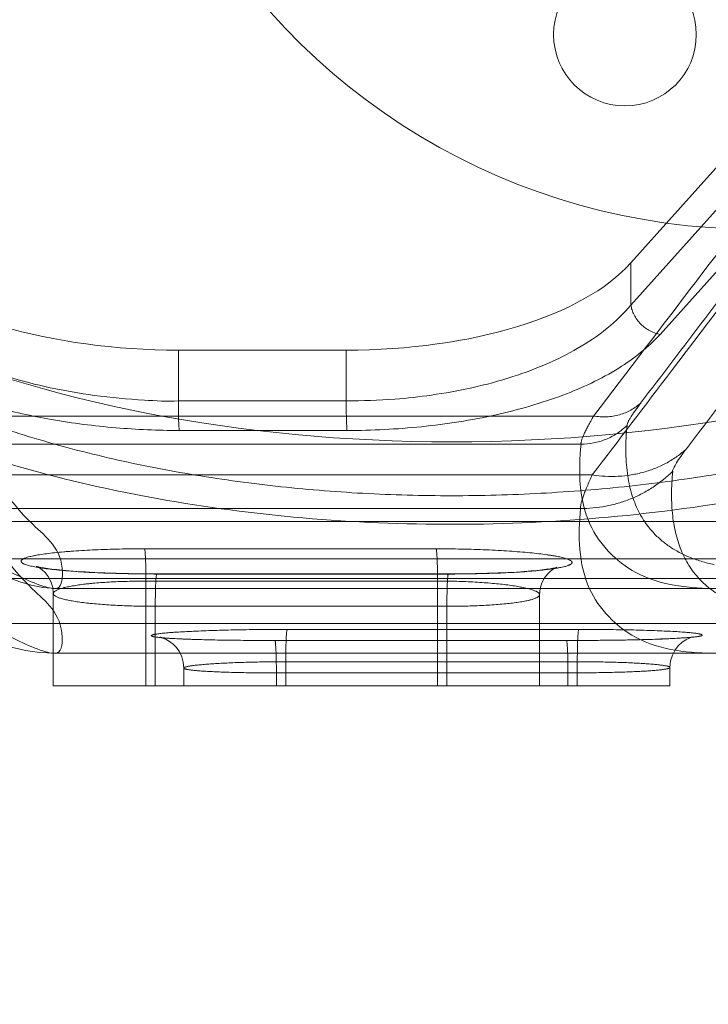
# Model space of a CAD drawing. Header units: millimetres. Extents: x 6756 to 17105, y -3613 to 3705.
# Tile 49 of 65: x 13662 to 13769, y 663 to 815. Entities that reach past the tile are written whole.
import ezdxf

# ---------------------------------------------------------------- set-up
doc = ezdxf.new("R2010")
doc.units = ezdxf.units.MM
doc.header["$PDSIZE"] = -5
doc.layers.get('0').update_dxf_attribs({"lineweight": 35})
for name, color, linetype, lineweight in [('尺寸线层', 3, 'Continuous', 18), ('粗实线层', 7, 'Continuous', 35), ('细实线层', 7, 'Continuous', 18)]:
    doc.layers.add(name, color=color, linetype=linetype, lineweight=lineweight)
doc.styles.add('标准', font='txt', dxfattribs={"width": 0.667})
doc.dimstyles.new('标准', dxfattribs={"dimscale": 15, "dimtxt": 3.5, "dimasz": 4, "dimexe": 2, "dimexo": 0, "dimtad": 1, "dimdsep": 46, "dimtxsty": '标准', "dimblk": '_CAXARROW', "dimcen": 0, "dimdle": 6, "dimazin": 2, "dimtfac": 0.707107, "dimtdec": 3, "dimtmove": 2, "dimatfit": 3, "dimfxl": 1, "dimfrac": 2, "dimtolj": 1, "dimarcsym": 1})

# ---------------------------------------------------------------- blocks, each defined once
blk = doc.blocks.new('324356')
at = {"layer": '细实线层'}
for p, q in [((-199.09, -285.19), (-166.84, -249.21)), ((-199.09, -291.7), (-166.84, -255.71)), ((-162.31, -260.24), (-194.56, -296.23)), ((-199.09, -291.7), (-199.09, -285.19)), ((-268.84, -298.66), (-242.97, -298.66)), ((-268.84, -306.5), (-268.84, -298.66)), ((-242.97, -298.66), (-242.97, -306.5)), ((-242.97, -306.5), (-268.84, -306.5)), ((-304.9, -308.83), (-204.83, -308.83)), ((-268.71, -311.04), (-242.83, -311.04)), ((-206.79, -313.15), (-301.5, -313.15)), ((-205.03, -317.9), (-305.1, -317.9)), ((-206.84, -323.07), (-301.58, -323.07)), ((-152.02, -325.06), (-303.59, -325.06)), ((-229.1, -329.29), (-274.05, -329.29)), ((-298.43, -330.84), (-159.17, -330.84)), ((-303.37, -333.89), (-151.8, -333.89)), ((-227.21, -333.16), (-272.16, -333.16)), ((-272.14, -333.18), (-227.19, -333.18)), ((-185.62, -335.41), (-287.8, -335.41)), ((-273.83, -334.27), (-228.88, -334.27)), ((-273.83, -350.41), (-273.83, -334.27)), ((-228.88, -334.27), (-228.88, -350.41)), ((-288.11, -336.19), (-288.11, -350.41)), ((-213.17, -336.37), (-213.17, -350.41)), ((-227.45, -338.16), (-272.4, -338.16)), ((-272.4, -338.16), (-272.4, -350.41)), ((-227.45, -350.41), (-227.45, -338.16)), ((-298.41, -340.82), (-159.14, -340.82)), ((-252.06, -341.72), (-207.11, -341.72)), ((-209.02, -343.43), (-253.97, -343.43)), ((-209.02, -343.43), (-253.96, -343.43)), ((-185.62, -345.41), (-287.79, -345.41)), ((-268.01, -347.68), (-268.01, -350.41)), ((-207.34, -346.71), (-252.29, -346.71)), ((-252.29, -346.71), (-252.29, -350.41)), ((-207.34, -350.41), (-207.34, -346.71)), ((-193.06, -347.59), (-193.06, -350.41)), ((-253.73, -348.43), (-208.78, -348.43)), ((-253.73, -350.41), (-253.73, -348.43)), ((-208.78, -348.43), (-208.78, -350.41)), ((-288.11, -350.41), (-193.06, -350.41))]:
    blk.add_line(p, q, dxfattribs=at)
for points in [[(-303.4, -329.55), (-301.01, -330.87), (-298.83, -332.01), (-296.84, -332.97), (-294.99, -333.77), (-293.25, -334.41), (-291.54, -334.92), (-289.75, -335.27), (-287.79, -335.41)], [(-272.16, -333.16), (-274.41, -333.15), (-276.5, -333.11), (-278.41, -333.07), (-280.17, -333), (-281.76, -332.93), (-283.2, -332.85), (-284.5, -332.77), (-285.65, -332.68), (-286.68, -332.59), (-287.58, -332.5), (-288.36, -332.41), (-289.03, -332.32), (-289.59, -332.23), (-290.04, -332.15), (-290.39, -332.08), (-290.62, -332.02), (-290.73, -331.99), (-290.71, -332), (-290.54, -332.07), (-290.23, -332.24), (-289.83, -332.53), (-289.38, -332.95), (-288.91, -333.54), (-288.49, -334.32), (-288.21, -335.25), (-288.12, -336.18)], [(-213.17, -336.37), (-213.07, -335.42), (-212.81, -334.55), (-212.41, -333.79), (-211.94, -333.18), (-211.47, -332.73), (-211.06, -332.43), (-210.75, -332.26), (-210.55, -332.17), (-210.49, -332.14), (-210.57, -332.17), (-210.77, -332.21), (-211.09, -332.28), (-211.53, -332.36), (-212.09, -332.44), (-212.76, -332.53), (-213.55, -332.62), (-214.47, -332.7), (-215.52, -332.79), (-216.71, -332.87), (-218.05, -332.94), (-219.54, -333.01), (-221.2, -333.07), (-223.02, -333.12), (-225.03, -333.15), (-227.21, -333.16)], [(-308.35, -338.24), (-306.44, -339.3), (-304.62, -340.28), (-302.87, -341.17), (-301.18, -341.98), (-299.52, -342.72), (-297.86, -343.38), (-296.17, -343.98), (-294.37, -344.51), (-292.42, -344.96), (-290.24, -345.28), (-287.79, -345.41)], [(-253.96, -343.43), (-255.58, -343.43), (-257.1, -343.42), (-258.54, -343.41), (-259.87, -343.39), (-261.12, -343.38), (-262.28, -343.36), (-263.36, -343.34), (-264.35, -343.32), (-265.27, -343.29), (-266.12, -343.27), (-266.9, -343.24), (-267.61, -343.21), (-268.25, -343.19), (-268.83, -343.16), (-269.36, -343.13), (-269.82, -343.1), (-270.24, -343.08), (-270.6, -343.05), (-270.91, -343.02), (-271.17, -343), (-271.38, -342.97), (-271.53, -342.96), (-271.61, -342.94), (-271.62, -342.94), (-271.55, -342.96), (-271.39, -343), (-271.1, -343.1), (-270.7, -343.28), (-270.19, -343.57), (-269.66, -343.98), (-269.14, -344.52), (-268.68, -345.18), (-268.32, -345.93), (-268.09, -346.77), (-268.01, -347.68)], [(-193.06, -347.59), (-192.96, -346.59), (-192.67, -345.67), (-192.24, -344.87), (-191.72, -344.21), (-191.16, -343.7), (-190.62, -343.33), (-190.16, -343.1), (-189.83, -342.97), (-189.61, -342.9), (-189.5, -342.87), (-189.47, -342.87), (-189.53, -342.88), (-189.66, -342.9), (-189.86, -342.92), (-190.12, -342.95), (-190.44, -342.98), (-190.82, -343.01), (-191.26, -343.04), (-191.77, -343.07), (-192.33, -343.1), (-192.97, -343.14), (-193.67, -343.17), (-194.45, -343.2), (-195.31, -343.23), (-196.25, -343.26), (-197.27, -343.29), (-198.39, -343.32), (-199.6, -343.34), (-200.9, -343.37), (-202.32, -343.39), (-203.83, -343.4), (-205.45, -343.42), (-207.18, -343.43), (-209.02, -343.43)]]:
    blk.add_lwpolyline(points, dxfattribs=at)
blk.add_circle((-200, -250), 11, dxfattribs=at)
for centre, radius, start, end in [((-180, -180), 100, 208.0034, 270), ((11085.54, -8876.29), 14158.55, 142.590685, 142.788922)]:
    blk.add_arc(centre, radius, start, end, dxfattribs=at)
for centre, major_axis, ratio, start_param, end_param in [((-220, -238.35), (139.98, 4.96), 0.530621, 3.285997, 6.005381), ((-271.24, -275.34), (50, -1.43), 0.465477, 3.639087, 4.773551), ((-245.36, -275.34), (50, -1.43), 0.465477, 4.773551, 5.908015)]:
    blk.add_ellipse(centre, major_axis=major_axis, ratio=ratio, start_param=start_param, end_param=end_param, dxfattribs=at)
for points, knots in [([(-80.16, -244.01), (-80.27, -245.28), (-80.61, -247.82), (-81.44, -251.6), (-82.62, -255.37), (-84.12, -259.1), (-85.95, -262.8), (-88.11, -266.45), (-90.58, -270.05), (-93.36, -273.58), (-96.45, -277.04), (-99.84, -280.42), (-103.51, -283.71), (-107.47, -286.9), (-111.69, -290), (-116.18, -292.98), (-120.91, -295.84), (-125.88, -298.58), (-131.08, -301.19), (-136.49, -303.65), (-142.11, -305.98), (-147.91, -308.16), (-153.88, -310.18), (-160.01, -312.04), (-166.29, -313.74), (-172.7, -315.27), (-179.22, -316.63), (-185.83, -317.82), (-192.53, -318.83), (-201.57, -319.93), (-212.97, -320.86), (-224.41, -321.17), (-233.55, -321.04), (-240.37, -320.77), (-247.13, -320.3), (-253.84, -319.66), (-260.46, -318.83), (-266.99, -317.82), (-273.4, -316.64), (-279.68, -315.28), (-285.82, -313.75), (-291.8, -312.05), (-297.61, -310.18), (-303.24, -308.16), (-308.66, -305.99), (-313.87, -303.66), (-318.85, -301.19), (-323.6, -298.58), (-328.09, -295.85), (-332.33, -292.98), (-336.3, -290), (-339.99, -286.91), (-343.39, -283.71), (-346.49, -280.42), (-349.29, -277.04), (-351.78, -273.57), (-353.95, -270.04), (-355.8, -266.44), (-357.32, -262.78), (-358.51, -259.08), (-359.36, -255.34), (-359.88, -251.57), (-360.06, -247.79), (-359.95, -245.27), (-359.84, -244.01)], [0, 0, 0, 0, 575.978465, 1159.376301, 1753.04346, 2359.574339, 2981.287395, 3620.190918, 4277.993688, 4956.071069, 5655.506934, 6377.071255, 7121.277394, 7888.374621, 8678.399513, 9491.155367, 10326.267911, 11183.161836, 12061.118298, 12959.264057, 13876.612873, 14812.043441, 15764.342031, 16732.18187, 17714.164477, 18708.812532, 19714.595815, 20729.917757, 21753.142591, 22782.58826, 24853.107026, 26927.823033, 27962.489612, 28992.988116, 30017.605356, 31034.663195, 32042.512604, 33039.550983, 34024.220487, 34995.039518, 35950.588039, 36889.54164, 37810.653358, 38712.787064, 39594.907401, 40456.129585, 41295.695362, 42113.022134, 42907.680764, 43679.443351, 44428.274106, 45154.391415, 45858.245865, 46540.57625, 47202.389979, 47845.008141, 48470.052483, 49079.480421, 49675.546517, 50260.804909, 50838.047864, 51410.265975, 51980.578556, 52552.155373, 52552.155373, 52552.155373, 52552.155373]), ([(-162.47, -253.36), (-166.02, -257.98), (-180.17, -276.44), (-194.28, -294.94), (-204.83, -308.83)], [0, 0, 0, 0, 384.985341, 1538.197391, 1538.197391, 1538.197391, 1538.197391]), ([(-205.03, -317.9), (-200.97, -312.55), (-184.68, -291.13), (-168.33, -269.77), (-156.03, -253.77)], [0, 0, 0, 0, 415.91372, 1665.811013, 1665.811013, 1665.811013, 1665.811013]), ([(-79.72, -264.58), (-82.09, -269.39), (-88.71, -278.79), (-102.04, -290.88), (-118.7, -301.53), (-138.12, -310.41), (-159.58, -317.27), (-182.24, -322.13), (-205.56, -325.01), (-229.1, -325.86), (-252.22, -324.62), (-274.42, -321.46), (-295.33, -316.46), (-314.6, -309.63), (-331.56, -300.93), (-345.73, -290.53), (-356.66, -278.6), (-361.48, -269.3), (-362.96, -264.58)], [0, 0, 0, 0, 692.58752, 1464.024445, 2310.940082, 3235.527324, 4214.131407, 5213.285204, 6223.342352, 7244.607995, 8249.856238, 9208.973287, 10136.69911, 11020.058408, 11842.530028, 12589.219577, 13277.629186, 13916.592388, 13916.592388, 13916.592388, 13916.592388]), ([(-197.58, -306.81), (-194.28, -302.48), (-187.69, -293.81), (-177.78, -280.82), (-171.16, -272.17), (-167.85, -267.84)], [0, 0, 0, 0, 741.840312, 1483.606373, 2226.541649, 2226.541649, 2226.541649, 2226.541649]), ([(-315.49, -291.7), (-313.72, -293.45), (-309.79, -296.47), (-302.9, -300.1), (-295.79, -302.71), (-288.58, -304.54), (-281.52, -305.78), (-274.92, -306.34), (-270.58, -306.57), (-268.84, -306.5)], [0, 0, 0, 0, 850.893554, 1675.851793, 2655.866673, 3430.42993, 4215.88366, 5099.29911, 5694.477477, 5694.477477, 5694.477477, 5694.477477]), ([(-242.97, -306.5), (-240.47, -306.46), (-236.07, -306.35), (-229.6, -305.62), (-223.51, -304.53), (-217.47, -302.91), (-212.03, -300.87), (-207.12, -298.42), (-202.76, -295.51), (-200.16, -293.02), (-199.09, -291.7)], [0, 0, 0, 0, 921.014105, 1614.088712, 2390.588014, 3193.553298, 3910.578048, 4523.353257, 5205.810302, 5832.979903, 5832.979903, 5832.979903, 5832.979903]), ([(-194.56, -296.23), (-194.82, -296.18), (-195.35, -296.05), (-196.13, -295.71), (-196.88, -295.25), (-197.56, -294.66), (-198.14, -293.98), (-198.6, -293.24), (-198.92, -292.48), (-199.05, -291.95), (-199.09, -291.7)], [0, 0, 0, 0, 627.730912, 1297.628482, 1998.391621, 2714.57412, 3428.478684, 4122.783008, 4783.062662, 5399.418143, 5399.418143, 5399.418143, 5399.418143]), ([(-268.71, -311.04), (-271.97, -311.04), (-278.57, -310.75), (-288.18, -309.55), (-297.45, -307.51), (-305.94, -304.71), (-313.63, -301.12), (-318.04, -297.95), (-320.02, -296.23)], [0, 0, 0, 0, 887.322124, 1794.129243, 2631.571856, 3465.925247, 4220.781137, 4932.797412, 4932.797412, 4932.797412, 4932.797412]), ([(-194.56, -296.23), (-196.43, -298.25), (-201.17, -301.97), (-209.85, -305.98), (-220.11, -308.92), (-231.29, -310.65), (-239, -311.05), (-242.83, -311.04)], [0, 0, 0, 0, 592.515627, 1281.434029, 2052.691673, 2889.048172, 3715.718649, 3715.718649, 3715.718649, 3715.718649]), ([(-268.71, -311.04), (-268.72, -310.93), (-268.74, -310.68), (-268.76, -310.25), (-268.79, -309.75), (-268.81, -309.17), (-268.82, -308.54), (-268.84, -307.64), (-268.84, -306.96), (-268.84, -306.5)], [0, 0, 0, 0, 389.805857, 886.902477, 1485.44486, 2170.053899, 2921.518639, 3714.883909, 5324.985081, 5324.985081, 5324.985081, 5324.985081]), ([(-242.97, -306.5), (-242.97, -306.96), (-242.97, -307.64), (-242.95, -308.54), (-242.93, -309.17), (-242.91, -309.75), (-242.89, -310.25), (-242.86, -310.68), (-242.84, -310.93), (-242.83, -311.04)], [0, 0, 0, 0, 1554.995765, 2321.208261, 3046.954263, 3708.132688, 4286.190072, 4766.273654, 5142.738481, 5142.738481, 5142.738481, 5142.738481]), ([(-197.57, -306.82), (-197.8, -307.02), (-198.28, -307.41), (-199.07, -307.91), (-199.93, -308.33), (-200.86, -308.64), (-201.83, -308.85), (-202.82, -308.95), (-203.83, -308.95), (-204.5, -308.88), (-204.83, -308.83)], [0, 0, 0, 0, 659.534096, 1336.030855, 2028.317921, 2734.084561, 3450.494531, 4173.807344, 4899.613769, 5623.313781, 5623.313781, 5623.313781, 5623.313781]), ([(-199.68, -310.27), (-199.68, -310.23), (-199.66, -310.16), (-199.63, -310.03), (-199.58, -309.89), (-199.51, -309.74), (-199.43, -309.57), (-199.29, -309.32), (-199.08, -308.96), (-198.78, -308.5), (-198.43, -307.99), (-198.02, -307.42), (-197.73, -307.02), (-197.57, -306.82)], [0, 0, 0, 0, 200.353056, 437.25194, 711.263478, 1022.163153, 1369.456333, 1753.059832, 2628.719096, 3647.511735, 4806.797524, 6103.453456, 7534.074559, 7534.074559, 7534.074559, 7534.074559]), ([(-204.83, -308.83), (-204.98, -309.09), (-205.26, -309.58), (-205.65, -310.29), (-205.99, -310.94), (-206.27, -311.52), (-206.46, -311.96), (-206.58, -312.27), (-206.66, -312.49), (-206.71, -312.68), (-206.76, -312.85), (-206.78, -313.01), (-206.79, -313.1), (-206.79, -313.15)], [0, 0, 0, 0, 1429.592926, 2728.803462, 3894.372727, 4923.333623, 5813.210006, 6205.491362, 6562.530307, 6884.246905, 7170.114382, 7419.828469, 7633.772711, 7633.772711, 7633.772711, 7633.772711]), ([(-199.68, -310.27), (-200.14, -310.72), (-200.91, -311.34), (-202.04, -312.01), (-202.94, -312.43), (-203.88, -312.76), (-205.16, -313.06), (-206.14, -313.15), (-206.79, -313.15)], [0, 0, 0, 0, 1078.471692, 1628.273221, 2181.165713, 2734.399107, 3285.199776, 4367.402053, 4367.402053, 4367.402053, 4367.402053]), ([(-199.68, -310.27), (-199.74, -310.93), (-199.84, -312.21), (-199.88, -314.1), (-199.82, -315.89), (-199.65, -317.6), (-199.38, -319.21), (-199, -320.73), (-198.51, -322.17), (-198.11, -323.07), (-197.89, -323.51)], [0, 0, 0, 0, 845.169236, 1649.300732, 2414.763658, 3144.325519, 3841.204248, 4509.113941, 5152.240573, 5775.069859, 5775.069859, 5775.069859, 5775.069859]), ([(-287.78, -335.41), (-286.88, -335.41), (-286.04, -329.77), (-293.61, -324.35), (-297.97, -317.16), (-301.5, -313.15)], [0, 0, 0, 0, 265.556819, 1125.287655, 2704.574454, 2704.574454, 2704.574454, 2704.574454]), ([(-206.77, -313.15), (-207.17, -317.27), (-207.09, -325.38), (-198.1, -334.67), (-189.94, -335.41), (-185.63, -335.41)], [0, 0, 0, 0, 860.956209, 1570.191126, 2466.162385, 2466.162385, 2466.162385, 2466.162385]), ([(-190.52, -313.86), (-190.96, -314.28), (-191.92, -315.05), (-193.51, -316.05), (-195.24, -316.88), (-197.1, -317.51), (-199.03, -317.93), (-201.03, -318.14), (-203.03, -318.13), (-204.37, -318), (-205.03, -317.9)], [0, 0, 0, 0, 676.066756, 1369.530492, 2079.190186, 2802.676739, 3537.082102, 4278.570051, 5022.618132, 5764.507874, 5764.507874, 5764.507874, 5764.507874]), ([(-190.52, -313.86), (-190.82, -314.25), (-191.33, -314.96), (-192.05, -315.98), (-192.39, -316.74), (-192.69, -317.2), (-192.66, -317.34)], [0, 0, 0, 0, 1093.843739, 1965.543069, 2729.757033, 3050.411678, 3050.411678, 3050.411678, 3050.411678]), ([(-206.85, -323.07), (-205.55, -323.08), (-203.58, -322.91), (-201.03, -322.29), (-199.15, -321.64), (-197.34, -320.8), (-195.09, -319.47), (-193.55, -318.23), (-192.63, -317.32)], [0, 0, 0, 0, 1116.808441, 1685.221355, 2256.145971, 2826.721241, 3394.110271, 4507.096431, 4507.096431, 4507.096431, 4507.096431]), ([(-192.63, -317.32), (-192.69, -317.93), (-192.78, -319.13), (-192.83, -320.89), (-192.79, -322.58), (-192.66, -324.18), (-192.44, -325.7), (-192.13, -327.15), (-191.73, -328.51), (-191.23, -329.8), (-190.65, -331.01), (-189.97, -332.14), (-189.2, -333.19), (-188.34, -334.16), (-187.39, -335.05), (-186.35, -335.85), (-185.21, -336.58), (-184.41, -337.01), (-184, -337.21)], [0, 0, 0, 0, 913.104131, 1784.386822, 2616.086801, 3410.769736, 4171.367989, 4901.216539, 5604.079572, 6284.160583, 6946.086834, 7594.864403, 8235.808259, 8874.431683, 9516.310444, 10166.939276, 10831.598545, 11515.246125, 11515.246125, 11515.246125, 11515.246125]), ([(-206.85, -323.07), (-206.85, -323.02), (-206.85, -322.9), (-206.83, -322.72), (-206.8, -322.51), (-206.75, -322.28), (-206.69, -322.03), (-206.58, -321.64), (-206.4, -321.12), (-206.14, -320.42), (-205.82, -319.65), (-205.45, -318.8), (-205.17, -318.21), (-205.03, -317.9)], [0, 0, 0, 0, 227.525536, 490.506013, 789.482387, 1124.434619, 1495.072031, 1901.140192, 2818.021613, 3871.883587, 5060.79485, 6382.930383, 7836.189017, 7836.189017, 7836.189017, 7836.189017]), ([(-301.58, -323.07), (-298.05, -327.11), (-293.64, -334.33), (-286.13, -339.72), (-286.89, -345.41), (-287.79, -345.41)], [0, 0, 0, 0, 1635.121038, 2526.328398, 2800.088248, 2800.088248, 2800.088248, 2800.088248]), ([(-185.63, -345.41), (-189.96, -345.41), (-198.14, -344.67), (-207.15, -335.34), (-207.24, -327.21), (-206.84, -323.07)], [0, 0, 0, 0, 919.172675, 1647.295097, 2531.285452, 2531.285452, 2531.285452, 2531.285452]), ([(-197.89, -323.51), (-197.63, -324.03), (-197.04, -325.05), (-195.98, -326.45), (-194.76, -327.7), (-193.37, -328.81), (-191.82, -329.77), (-190.11, -330.59), (-188.23, -331.26), (-186.91, -331.6), (-186.23, -331.74)], [0, 0, 0, 0, 712.106227, 1412.124253, 2111.006528, 2819.710466, 3548.704489, 4307.573478, 5104.783387, 5947.605846, 5947.605846, 5947.605846, 5947.605846]), ([(-272.14, -333.18), (-272.8, -333.18), (-274.11, -333.17), (-276.69, -333.14), (-279.22, -333.07), (-281.67, -332.97), (-283.4, -332.88), (-285.02, -332.77), (-286.53, -332.65), (-287.91, -332.52), (-288.97, -332.39), (-289.74, -332.28), (-290.26, -332.21), (-290.74, -332.12), (-291.18, -332.04), (-291.58, -331.95), (-291.93, -331.86), (-292.23, -331.78), (-292.49, -331.69), (-292.68, -331.61), (-292.8, -331.54), (-292.88, -331.49), (-292.95, -331.45), (-293, -331.4), (-293.04, -331.35), (-293.07, -331.3), (-293.09, -331.26), (-293.09, -331.21), (-293.09, -331.16), (-293.07, -331.11), (-293.04, -331.06), (-292.99, -331.01), (-292.94, -330.97), (-292.87, -330.92), (-292.79, -330.87), (-292.7, -330.82), (-292.6, -330.78), (-292.44, -330.71), (-292.21, -330.63), (-291.9, -330.54), (-291.55, -330.46), (-291.23, -330.39), (-290.95, -330.33), (-290.64, -330.27), (-290.04, -330.17), (-289.1, -330.03), (-287.86, -329.89), (-286.73, -329.78), (-285.76, -329.7), (-284.14, -329.58), (-282.15, -329.47), (-279.79, -329.38), (-277.26, -329.31), (-275.34, -329.29), (-274.05, -329.29)], [0, 0, 0, 0, 1995.159066, 3971.256261, 7791.606434, 9628.174638, 11367.146901, 13003.467415, 14536.558592, 15935.194928, 17187.25123, 17756.9019, 18288.694256, 18781.985623, 19233.482801, 19640.056221, 20001.801179, 20319.732935, 20595.081393, 20828.958785, 20930.339897, 21021.362982, 21102.270703, 21173.73033, 21236.737098, 21292.674937, 21343.435432, 21391.477546, 21439.698377, 21490.992562, 21547.811948, 21612.00049, 21684.864445, 21767.316218, 21859.954326, 21963.010804, 22076.551042, 22200.561853, 22479.970776, 22801.880813, 23166.862502, 23575.48538, 23796.363456, 24028.549426, 24525.972136, 25634.427017, 26890.313164, 28294.329552, 29050.581216, 29833.196551, 33215.73076, 35054.880675, 36946.588964, 40854.506621, 40854.506621, 40854.506621, 40854.506621]), ([(-273.83, -334.27), (-273.83, -333.98), (-273.84, -333.4), (-273.84, -332.68), (-273.86, -332.11), (-273.87, -331.69), (-273.88, -331.3), (-273.9, -330.83), (-273.92, -330.4), (-273.95, -330.02), (-273.96, -329.79), (-273.98, -329.61), (-274, -329.47), (-274.02, -329.38), (-274.04, -329.32), (-274.04, -329.3), (-274.05, -329.29)], [0, 0, 0, 0, 1867.225313, 3768.593156, 4702.909667, 5608.741802, 6472.166829, 7279.612931, 8682.423019, 9264.312259, 9758.378275, 10160.063849, 10470.822288, 10694.153202, 10774.770852, 10835.888414, 10835.888414, 10835.888414, 10835.888414]), ([(-229.1, -329.29), (-228.44, -329.29), (-227.12, -329.3), (-224.54, -329.34), (-222.01, -329.42), (-219.57, -329.53), (-217.84, -329.64), (-216.22, -329.76), (-214.71, -329.89), (-213.33, -330.04), (-212.27, -330.17), (-211.5, -330.29), (-210.98, -330.37), (-210.49, -330.46), (-210.05, -330.55), (-209.66, -330.64), (-209.31, -330.73), (-209.01, -330.82), (-208.75, -330.91), (-208.56, -331), (-208.43, -331.06), (-208.36, -331.11), (-208.29, -331.16), (-208.24, -331.21), (-208.2, -331.25), (-208.17, -331.3), (-208.15, -331.35), (-208.14, -331.4), (-208.15, -331.45), (-208.17, -331.49), (-208.2, -331.54), (-208.24, -331.59), (-208.3, -331.64), (-208.36, -331.68), (-208.44, -331.73), (-208.53, -331.77), (-208.64, -331.82), (-208.8, -331.88), (-209.02, -331.96), (-209.33, -332.04), (-209.68, -332.12), (-210, -332.19), (-210.28, -332.24), (-210.51, -332.28), (-210.75, -332.32), (-211.27, -332.4), (-212.13, -332.52), (-213.37, -332.65), (-214.76, -332.77), (-216.85, -332.92), (-219.09, -333.03), (-221.44, -333.1), (-223.97, -333.16), (-225.89, -333.18), (-227.19, -333.18)], [0, 0, 0, 0, 1843.361342, 3668.99431, 7198.650469, 8895.560833, 10502.330454, 12014.472813, 13431.49684, 14724.575252, 15882.53866, 16409.558749, 16901.69322, 17358.351878, 17776.479968, 18153.169473, 18488.494288, 18783.375443, 19038.925247, 19256.13508, 19350.339007, 19434.941676, 19510.152032, 19576.565793, 19635.074681, 19686.922126, 19733.81775, 19778.006204, 19822.166621, 19869.009552, 19920.850385, 19979.436094, 20046.003476, 20121.414292, 20206.233405, 20300.684256, 20404.833935, 20518.675257, 20775.423287, 21071.536587, 21407.550049, 21783.999642, 21987.576202, 22201.62954, 22426.177272, 22660.324994, 23682.665142, 24842.17098, 26138.699002, 27559.941634, 30684.678249, 32383.840125, 34131.562448, 37742.14232, 37742.14232, 37742.14232, 37742.14232]), ([(-229.1, -329.29), (-229.1, -329.3), (-229.09, -329.32), (-229.07, -329.38), (-229.06, -329.47), (-229.04, -329.61), (-229.02, -329.79), (-229, -330.02), (-228.97, -330.4), (-228.95, -330.83), (-228.93, -331.3), (-228.92, -331.69), (-228.91, -332.11), (-228.9, -332.68), (-228.89, -333.4), (-228.88, -333.98), (-228.88, -334.27)], [0, 0, 0, 0, 58.162596, 134.882469, 347.415567, 643.149286, 1025.413969, 1495.592661, 2049.348474, 3384.334927, 4152.742296, 4974.422093, 5836.458668, 6725.602427, 8535.042338, 10311.990327, 10311.990327, 10311.990327, 10311.990327]), ([(-298.43, -330.84), (-296.88, -331.73), (-294.18, -333.21), (-290.66, -334.79), (-288.6, -335.41), (-287.8, -335.41)], [0, 0, 0, 0, 1260.492049, 2167.855756, 2737.600332, 2737.600332, 2737.600332, 2737.600332]), ([(-272.14, -333.18), (-272.14, -333.18), (-272.14, -333.17), (-272.15, -333.16), (-272.15, -333.16), (-272.16, -333.16), (-272.17, -333.16), (-272.18, -333.17), (-272.18, -333.18), (-272.19, -333.2), (-272.2, -333.22), (-272.21, -333.26), (-272.22, -333.32), (-272.24, -333.43), (-272.26, -333.6), (-272.28, -333.84), (-272.3, -334.14), (-272.32, -334.41), (-272.33, -334.66), (-272.34, -334.94), (-272.35, -335.3), (-272.37, -335.76), (-272.38, -336.39), (-272.39, -337.2), (-272.4, -337.84), (-272.4, -338.16)], [0, 0, 0, 0, 36.845241, 66.409138, 89.870256, 109.902114, 156.293346, 190.22792, 233.277029, 286.264889, 349.72415, 509.573685, 715.436633, 969.438198, 1625.58482, 2473.018135, 3502.120506, 4703.06586, 5364.436031, 6062.339859, 7551.928347, 9139.894649, 10793.137888, 14171.938476, 17471.559778, 17471.559778, 17471.559778, 17471.559778]), ([(-227.45, -338.16), (-227.45, -337.84), (-227.45, -337.2), (-227.43, -336.39), (-227.42, -335.76), (-227.41, -335.3), (-227.39, -334.94), (-227.38, -334.66), (-227.37, -334.41), (-227.35, -334.14), (-227.33, -333.84), (-227.31, -333.6), (-227.29, -333.43), (-227.27, -333.32), (-227.26, -333.26), (-227.25, -333.22), (-227.24, -333.2), (-227.23, -333.18), (-227.23, -333.17), (-227.22, -333.16), (-227.21, -333.16), (-227.2, -333.16), (-227.2, -333.16), (-227.19, -333.17), (-227.19, -333.18), (-227.19, -333.18)], [0, 0, 0, 0, 3180.182819, 6436.679066, 8030.079009, 9560.56492, 10996.234076, 11668.875562, 12306.305817, 13463.780009, 14455.631495, 15272.389867, 15904.785623, 16149.592955, 16348.004157, 16502.067514, 16563.229695, 16614.29951, 16655.790317, 16688.496521, 16733.208476, 16752.515223, 16775.127098, 16803.620843, 16839.132364, 16839.132364, 16839.132364, 16839.132364]), ([(-273.83, -334.27), (-274.8, -334.27), (-276.25, -334.29), (-278.14, -334.35), (-279.91, -334.44), (-281.4, -334.55), (-282.62, -334.67), (-283.35, -334.75), (-284.19, -334.86), (-285.12, -335.01), (-285.83, -335.14), (-286.28, -335.25), (-286.51, -335.3), (-286.72, -335.36), (-286.96, -335.43), (-287.23, -335.52), (-287.46, -335.61), (-287.65, -335.7), (-287.79, -335.78), (-287.89, -335.85), (-287.97, -335.91), (-288.04, -335.98), (-288.09, -336.07), (-288.11, -336.14), (-288.12, -336.18), (-288.11, -336.23), (-288.1, -336.26), (-288.1, -336.28)], [0, 0, 0, 0, 3872.649331, 5747.693746, 7571.149796, 10927.106092, 11704.286029, 12455.660733, 13851.937847, 15103.093863, 16210.359787, 16708.767663, 16941.891836, 17164.025552, 17576.182153, 17946.233565, 18275.019936, 18563.538625, 18812.966955, 18923.267184, 19024.131419, 19199.817809, 19346.212948, 19412.283537, 19476.066013, 19539.778023, 19605.622605, 19605.622605, 19605.622605, 19605.622605]), ([(-213.18, -336.28), (-213.2, -336.25), (-213.24, -336.18), (-213.33, -336.08), (-213.46, -335.99), (-213.62, -335.89), (-213.81, -335.8), (-214.04, -335.7), (-214.3, -335.61), (-214.6, -335.52), (-214.93, -335.43), (-215.29, -335.35), (-215.68, -335.26), (-216.26, -335.15), (-217.06, -335.01), (-218.09, -334.86), (-219.22, -334.73), (-220.44, -334.61), (-221.73, -334.51), (-223.57, -334.39), (-225.47, -334.31), (-227.4, -334.27), (-228.39, -334.27), (-228.88, -334.27)], [0, 0, 0, 0, 103.747655, 228.024002, 378.51819, 556.437432, 762.183875, 996.912816, 1261.772351, 1557.685647, 1884.858859, 2241.123692, 2624.177174, 3033.640567, 3931.468218, 4932.113778, 6027.190473, 7194.640022, 8434.265806, 9742.746002, 12462.998701, 13869.565711, 15289.66337, 15289.66337, 15289.66337, 15289.66337]), ([(-288.1, -336.28), (-288.09, -336.31), (-288.04, -336.38), (-287.95, -336.48), (-287.83, -336.57), (-287.67, -336.66), (-287.47, -336.75), (-287.24, -336.84), (-286.98, -336.93), (-286.68, -337.02), (-286.35, -337.1), (-285.99, -337.18), (-285.6, -337.26), (-285.02, -337.37), (-284.23, -337.49), (-283.19, -337.63), (-282.06, -337.75), (-280.84, -337.85), (-279.55, -337.95), (-277.71, -338.05), (-275.82, -338.12), (-273.88, -338.15), (-272.89, -338.16), (-272.4, -338.16)], [0, 0, 0, 0, 110.739669, 242.908269, 403.518469, 593.464347, 813.261764, 1064.205719, 1347.565323, 1664.356898, 2014.821269, 2396.650537, 2807.386794, 3246.62302, 4210.229653, 5284.778837, 6461.236133, 7715.871888, 9048.429269, 10455.172158, 13380.182934, 14892.808035, 16419.916484, 16419.916484, 16419.916484, 16419.916484]), ([(-227.45, -338.16), (-226.48, -338.16), (-225.04, -338.14), (-223.14, -338.08), (-221.37, -338.01), (-219.69, -337.9), (-218.13, -337.75), (-217.09, -337.63), (-216.16, -337.5), (-215.45, -337.37), (-215, -337.28), (-214.77, -337.22), (-214.56, -337.17), (-214.32, -337.1), (-214.05, -337.02), (-213.82, -336.93), (-213.63, -336.85), (-213.49, -336.77), (-213.39, -336.7), (-213.32, -336.65), (-213.24, -336.57), (-213.19, -336.49), (-213.17, -336.42), (-213.16, -336.37), (-213.17, -336.33), (-213.18, -336.29), (-213.18, -336.28)], [0, 0, 0, 0, 3521.980349, 5227.094852, 6885.187564, 9936.043798, 11324.998111, 12593.358822, 13729.399389, 14733.460079, 15185.199091, 15396.407616, 15597.583912, 15970.620262, 16305.222968, 16602.172064, 16862.390705, 17086.98063, 17186.158972, 17276.767061, 17434.073345, 17565.157151, 17624.447064, 17681.843096, 17739.373946, 17799.03451, 17799.03451, 17799.03451, 17799.03451]), ([(-287.79, -345.41), (-288.6, -345.41), (-290.65, -344.79), (-294.16, -343.2), (-296.86, -341.71), (-298.41, -340.82)], [0, 0, 0, 0, 574.795018, 1491.997019, 2767.335842, 2767.335842, 2767.335842, 2767.335842]), ([(-252.06, -341.72), (-253.37, -341.72), (-255.95, -341.73), (-259.14, -341.77), (-261.58, -341.83), (-263.3, -341.88), (-264.93, -341.93), (-266.44, -342), (-267.82, -342.07), (-268.88, -342.13), (-269.65, -342.18), (-270.18, -342.22), (-270.66, -342.26), (-271.1, -342.3), (-271.5, -342.34), (-271.85, -342.38), (-272.15, -342.43), (-272.38, -342.46), (-272.53, -342.49), (-272.64, -342.51), (-272.71, -342.53), (-272.77, -342.55), (-272.82, -342.56), (-272.87, -342.58), (-272.91, -342.59), (-272.95, -342.61), (-272.97, -342.62), (-272.98, -342.63), (-272.99, -342.64), (-273, -342.65), (-273.01, -342.66), (-273.02, -342.68), (-273.01, -342.7), (-273, -342.71), (-272.99, -342.73), (-272.96, -342.75), (-272.92, -342.77), (-272.86, -342.79), (-272.81, -342.8), (-272.76, -342.82), (-272.72, -342.83), (-272.67, -342.84), (-272.63, -342.85), (-272.58, -342.86), (-272.5, -342.87), (-272.36, -342.89), (-272.13, -342.93), (-271.82, -342.96), (-271.47, -343), (-271.07, -343.03), (-270.63, -343.07), (-269.96, -343.11), (-269.02, -343.16), (-267.77, -343.22), (-266.39, -343.27), (-264.3, -343.33), (-262.06, -343.37), (-259.71, -343.4), (-257.18, -343.43), (-255.27, -343.43), (-253.97, -343.43)], [0, 0, 0, 0, 4460.787997, 8752.559261, 10815.954362, 12769.984671, 14608.374212, 16330.168105, 17900.210937, 19304.226332, 19942.083278, 20536.661452, 21087.06543, 21589.502052, 22040.310043, 22439.233896, 22786.895716, 23083.969081, 23213.72945, 23330.874139, 23435.222907, 23482.502116, 23526.46093, 23604.36541, 23669.208777, 23696.897252, 23721.543081, 23743.269578, 23762.247493, 23778.719529, 23793.03754, 23817.352433, 23841.946413, 23856.57917, 23873.462909, 23915.193602, 23968.797367, 24035.032092, 24114.322745, 24158.945549, 24206.87285, 24258.073551, 24312.513941, 24370.163655, 24431.011989, 24562.274551, 24862.84106, 25213.721368, 25614.747411, 26067.325282, 26572.102564, 27125.160282, 28362.29378, 29770.429965, 31346.268036, 33073.625704, 36873.21383, 38939.393224, 41064.210356, 45453.929456, 45453.929456, 45453.929456, 45453.929456]), ([(-252.06, -341.72), (-252.07, -341.72), (-252.07, -341.73), (-252.08, -341.76), (-252.09, -341.8), (-252.1, -341.84), (-252.12, -341.9), (-252.13, -342), (-252.15, -342.15), (-252.17, -342.37), (-252.2, -342.74), (-252.22, -343.17), (-252.24, -343.65), (-252.25, -344.06), (-252.26, -344.48), (-252.28, -345.07), (-252.29, -345.82), (-252.29, -346.41), (-252.29, -346.71)], [0, 0, 0, 0, 45.82217, 113.324892, 204.654052, 321.201465, 464.061806, 633.991313, 1057.65262, 1595.245794, 2241.790006, 3833.484555, 4762.795163, 5762.756594, 6816.187979, 7905.419007, 10124.641023, 12300.817142, 12300.817142, 12300.817142, 12300.817142]), ([(-209.02, -343.43), (-207.71, -343.43), (-205.13, -343.42), (-201.95, -343.39), (-199.5, -343.35), (-197.78, -343.31), (-196.16, -343.27), (-194.65, -343.22), (-193.27, -343.16), (-192.21, -343.11), (-191.43, -343.06), (-190.91, -343.03), (-190.42, -343), (-189.98, -342.96), (-189.59, -342.92), (-189.24, -342.89), (-188.93, -342.85), (-188.71, -342.81), (-188.55, -342.79), (-188.45, -342.77), (-188.37, -342.75), (-188.32, -342.73), (-188.27, -342.72), (-188.22, -342.7), (-188.17, -342.69), (-188.14, -342.67), (-188.12, -342.66), (-188.1, -342.65), (-188.09, -342.64), (-188.07, -342.62), (-188.07, -342.6), (-188.07, -342.57), (-188.1, -342.55), (-188.13, -342.53), (-188.17, -342.51), (-188.23, -342.49), (-188.28, -342.47), (-188.33, -342.46), (-188.37, -342.45), (-188.41, -342.44), (-188.46, -342.43), (-188.51, -342.42), (-188.58, -342.4), (-188.73, -342.38), (-188.95, -342.34), (-189.26, -342.3), (-189.62, -342.26), (-189.94, -342.23), (-190.22, -342.2), (-190.53, -342.17), (-191.13, -342.13), (-192.07, -342.06), (-193.31, -342), (-194.7, -341.93), (-196.79, -341.86), (-199.02, -341.8), (-201.38, -341.76), (-203.9, -341.73), (-205.82, -341.72), (-207.11, -341.72)], [0, 0, 0, 0, 4137.602631, 8118.389571, 10032.224422, 11844.606813, 13549.621823, 15146.362145, 16602.20903, 17903.902176, 18495.182118, 19046.272161, 19556.339639, 20021.871546, 20439.479257, 20808.932056, 21130.814164, 21405.760001, 21525.816254, 21634.17253, 21730.66426, 21774.37285, 21815.004835, 21886.994578, 21946.896165, 21972.471727, 21995.238849, 22015.316232, 22032.868319, 22061.3309, 22084.104898, 22107.345407, 22136.981607, 22176.186267, 22226.386282, 22288.28333, 22362.272932, 22403.878633, 22448.546208, 22496.247612, 22546.952362, 22600.632357, 22657.274766, 22779.404329, 23058.832453, 23385.042963, 23757.973975, 24177.948138, 24405.725024, 24645.538076, 25160.061729, 26309.1127, 27614.940155, 29076.913584, 30679.364861, 34203.835543, 36120.320761, 38091.193345, 42162.820122, 42162.820122, 42162.820122, 42162.820122]), ([(-207.34, -346.71), (-207.34, -346.41), (-207.34, -345.82), (-207.33, -345.07), (-207.32, -344.48), (-207.3, -344.06), (-207.29, -343.65), (-207.27, -343.17), (-207.25, -342.74), (-207.22, -342.37), (-207.2, -342.15), (-207.18, -342), (-207.17, -341.9), (-207.16, -341.84), (-207.15, -341.8), (-207.14, -341.76), (-207.13, -341.73), (-207.12, -341.72), (-207.11, -341.72)], [0, 0, 0, 0, 2124.416666, 4290.855164, 5354.179298, 6382.55523, 7358.73294, 8265.940212, 9819.776822, 10450.94319, 10975.749892, 11389.334574, 11555.22238, 11694.684854, 11808.460276, 11897.61724, 11963.514463, 12008.246788, 12008.246788, 12008.246788, 12008.246788]), ([(-253.73, -348.43), (-253.73, -348.12), (-253.73, -347.49), (-253.74, -346.71), (-253.75, -346.09), (-253.77, -345.65), (-253.78, -345.23), (-253.8, -344.84), (-253.82, -344.5), (-253.84, -344.2), (-253.86, -343.95), (-253.88, -343.77), (-253.89, -343.65), (-253.9, -343.59), (-253.92, -343.53), (-253.93, -343.49), (-253.94, -343.46), (-253.95, -343.44), (-253.95, -343.44), (-253.96, -343.43), (-253.96, -343.43), (-253.97, -343.43), (-253.97, -343.43), (-253.97, -343.43)], [0, 0, 0, 0, 2977.606312, 6021.633259, 7512.869992, 8949.156801, 10302.92616, 11547.493805, 12659.261408, 13626.017455, 14438.442919, 15087.346178, 15348.102131, 15567.105112, 15745.776271, 15885.683797, 15988.790994, 16027.517707, 16058.458775, 16082.641338, 16101.917721, 16119.450968, 16139.002392, 16139.002392, 16139.002392, 16139.002392]), ([(-209.02, -343.43), (-209.02, -343.43), (-209.02, -343.43), (-209.02, -343.43), (-209.02, -343.43)], [0, 0, 0, 0, 515.987634, 1867.168661, 1867.168661, 1867.168661, 1867.168661]), ([(-209.02, -343.43), (-209.01, -343.43), (-209, -343.44), (-208.99, -343.46), (-208.98, -343.49), (-208.97, -343.53), (-208.96, -343.59), (-208.94, -343.65), (-208.93, -343.77), (-208.91, -343.95), (-208.89, -344.2), (-208.87, -344.5), (-208.85, -344.84), (-208.83, -345.23), (-208.82, -345.65), (-208.8, -346.09), (-208.79, -346.71), (-208.78, -347.49), (-208.78, -348.12), (-208.78, -348.43)], [0, 0, 0, 0, 56.56257, 106.266715, 173.270586, 283.152448, 423.478843, 595.48141, 800.2763, 1309.917852, 1947.987953, 2707.267613, 3580.437778, 4557.907667, 5621.143421, 6749.187523, 7920.388752, 10311.134824, 12649.71509, 12649.71509, 12649.71509, 12649.71509]), ([(-253.73, -348.43), (-254.69, -348.43), (-256.13, -348.42), (-258.03, -348.4), (-259.79, -348.37), (-261.47, -348.32), (-263.04, -348.26), (-264.08, -348.21), (-265.01, -348.16), (-265.71, -348.11), (-266.22, -348.06), (-266.55, -348.03), (-266.85, -347.99), (-267.11, -347.96), (-267.34, -347.92), (-267.51, -347.89), (-267.63, -347.86), (-267.7, -347.84), (-267.75, -347.83), (-267.78, -347.82), (-267.81, -347.81), (-267.85, -347.8), (-267.89, -347.78), (-267.93, -347.76), (-267.96, -347.74), (-267.99, -347.72), (-268, -347.7), (-268.01, -347.68), (-268, -347.66), (-268, -347.64), (-267.99, -347.64)], [0, 0, 0, 0, 4448.946668, 6602.467206, 8696.615578, 12547.93596, 14299.069949, 15896.864739, 17324.990921, 18580.221616, 19141.65622, 19654.330566, 20114.306542, 20522.294744, 20879.797767, 21186.763462, 21321.199629, 21442.894904, 21498.96, 21551.809748, 21601.417343, 21647.760239, 21730.875371, 21801.20403, 21859.389762, 21906.525512, 21944.60458, 21977.248161, 22009.865291, 22047.815121, 22047.815121, 22047.815121, 22047.815121]), ([(-267.99, -347.64), (-267.98, -347.63), (-267.97, -347.61), (-267.94, -347.59), (-267.9, -347.57), (-267.85, -347.55), (-267.79, -347.53), (-267.72, -347.51), (-267.64, -347.49), (-267.53, -347.46), (-267.36, -347.42), (-267.13, -347.38), (-266.87, -347.34), (-266.57, -347.3), (-266.24, -347.25), (-265.88, -347.21), (-265.48, -347.18), (-264.9, -347.12), (-264.11, -347.06), (-263.07, -346.99), (-261.94, -346.93), (-260.72, -346.87), (-259.43, -346.82), (-257.59, -346.77), (-255.21, -346.72), (-253.27, -346.71), (-252.29, -346.71)], [0, 0, 0, 0, 35.943737, 80.176373, 133.590884, 196.747038, 270.407616, 354.131011, 447.710708, 551.043589, 786.841516, 1062.009465, 1377.167292, 1732.865237, 2128.943888, 2562.54787, 3030.711556, 3532.751208, 4637.312619, 5871.958666, 7225.527633, 8670.438181, 10205.986604, 11827.276967, 15199.054514, 18703.294379, 18703.294379, 18703.294379, 18703.294379]), ([(-193.08, -347.64), (-193.08, -347.64), (-193.1, -347.66), (-193.13, -347.68), (-193.17, -347.7), (-193.22, -347.72), (-193.28, -347.74), (-193.34, -347.76), (-193.42, -347.78), (-193.54, -347.81), (-193.71, -347.84), (-193.94, -347.88), (-194.2, -347.92), (-194.5, -347.96), (-194.83, -347.99), (-195.19, -348.03), (-195.58, -348.06), (-196.16, -348.11), (-196.96, -348.16), (-197.99, -348.21), (-199.13, -348.26), (-200.34, -348.31), (-201.64, -348.34), (-203.47, -348.38), (-205.86, -348.42), (-207.79, -348.43), (-208.78, -348.43)], [0, 0, 0, 0, 34.269131, 76.35151, 127.129591, 187.156365, 257.318978, 337.096932, 426.299888, 524.833177, 749.778872, 1012.416629, 1313.352283, 1653.121272, 2031.578532, 2446.000761, 2893.556913, 3373.591824, 4429.993131, 5611.104104, 6906.229737, 8288.963, 9758.607156, 11310.393958, 14537.858848, 17892.268339, 17892.268339, 17892.268339, 17892.268339]), ([(-207.34, -346.71), (-206.37, -346.71), (-204.93, -346.72), (-203.04, -346.75), (-201.27, -346.79), (-199.6, -346.85), (-198.03, -346.93), (-196.99, -346.99), (-196.06, -347.06), (-195.35, -347.12), (-194.85, -347.17), (-194.52, -347.21), (-194.22, -347.25), (-193.95, -347.29), (-193.72, -347.34), (-193.55, -347.37), (-193.43, -347.4), (-193.37, -347.42), (-193.32, -347.43), (-193.28, -347.44), (-193.25, -347.45), (-193.22, -347.47), (-193.18, -347.49), (-193.13, -347.51), (-193.1, -347.53), (-193.08, -347.55), (-193.06, -347.57), (-193.06, -347.59), (-193.06, -347.62), (-193.07, -347.63), (-193.08, -347.64)], [0, 0, 0, 0, 4242.28289, 6295.843042, 8292.844964, 11965.902492, 13636.313618, 15160.672109, 16522.721657, 17721.927403, 18259.258241, 18747.872646, 19187.096537, 19577.576401, 19919.722735, 20213.584918, 20342.423883, 20459.15396, 20512.965028, 20563.713252, 20611.373673, 20655.925352, 20735.99149, 20803.860437, 20860.144288, 20905.875704, 20942.921965, 20974.652664, 21006.123139, 21042.439758, 21042.439758, 21042.439758, 21042.439758])]:
    blk.add_open_spline(points, degree=3, knots=knots, dxfattribs=at)
blk = doc.blocks.new('_CAXARROW')
blk.add_hatch(color=0).paths.add_polyline_path([(0, 0), (-1, 0.125), (-1, -0.125)], flags=0)
blk = doc.blocks.new('*X29')
at = {"layer": 'Defpoints', "color": 0, "transparency": 16777216}
for p in [(11929.32, 1449.65), (15982.04, 675.5)]:
    blk.add_point(p, dxfattribs=at)
at = {"layer": '尺寸线层', "color": 0, "linetype": 'Continuous', "lineweight": -2, "transparency": 16777216}
blk.add_line((15923.11, 686.76), (11988.26, 1438.39), dxfattribs=at)
at = {"layer": '尺寸线层', "color": 0, "lineweight": -2, "transparency": 16777216, "xscale": 60, "yscale": 60, "zscale": 60}
for p, rotation in [((11929.32, 1449.65), 169.1856160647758), ((15982.04, 675.5), 349.1856160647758)]:
    blk.add_blockref('_CAXARROW', p, dxfattribs=dict(at, rotation=rotation))
at = {"layer": '尺寸线层', "color": 0, "transparency": 16777216, "insert": (11668.98, 1499.38), "char_height": 52.5, "attachment_point": 5, "rotation": 349.1856, "style": '标准', "bg_fill": 3, "box_fill_scale": 1.1, "bg_fill_color": 256, "bg_fill_true_color": 13158600, "bg_fill_transparency": 0}
blk.add_mtext('\\A1;%%C4126', dxfattribs=at)

msp = doc.modelspace()

# ---------------------------------------------------------------- linework, layer by layer
at = {"layer": '粗实线层', "color": 8}
msp.add_circle((13955.682, 1062.575), 600, dxfattribs=at)
msp.add_arc((13955.682, 1062.575), 2063, 3, 357, dxfattribs=at)

# ---------------------------------------------------------------- block references
at = {"layer": '粗实线层'}
msp.add_blockref('324356', (13955.682, 1062.575), dxfattribs=at)

# ---------------------------------------------------------------- next in the draw order: dimensions: what is measured, and where the dimension line sits
at = {"layer": '尺寸线层'}
dim = msp.add_diameter_dim_2p(p1=(15982.044, 675.499), p2=(11929.321, 1449.651), dimstyle='标准', override={"dimpost": '%%C<>', "dimsah": 1, "dimtfill": 1, "dimtzin": 8}, dxfattribs=at)
dim.commit()
dim.dimension.update_dxf_attribs({"geometry": '*X29', "text_midpoint": (11668.983, 1499.381), "dimtype": 163})

doc.saveas('drawing.dxf')
